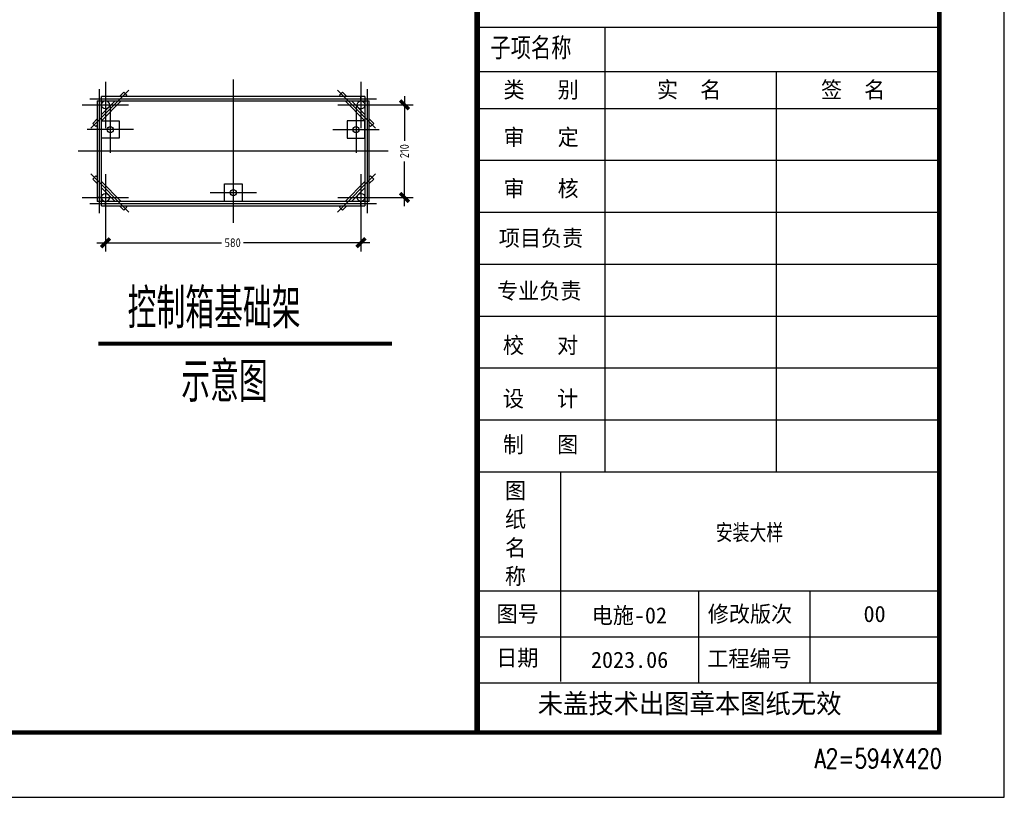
# Model space of a CAD drawing. Extents: x -345179 to -55199, y 109828 to 309166.
# Tile 16 of 30: x -186442 to -171270, y 260969 to 272958. Entities that reach past the tile are written whole.
import ezdxf
from ezdxf.enums import TextEntityAlignment as Align

# ---------------------------------------------------------------- set-up
doc = ezdxf.new("R2010")
doc.units = 0
doc.header["$LTSCALE"] = 1000
doc.header["$MEASUREMENT"] = 0
doc.linetypes.add('ACAD_ISO04W100', pattern=[30.5, 24, -3, 0.5, -3])
doc.layers.get('0').update_dxf_attribs({"color": 252})
doc.layers.add('图框', color=103, linetype='Continuous')
doc.layers.add('路灯', color=7, linetype='Continuous')
doc.styles.add('_TEL_DIM', font='SIMPLEX.shx', dxfattribs={"width": 0.6, "height": 3.5, "bigfont": 'HZTXT.shx'})
doc.styles.get("Standard").update_dxf_attribs({"font": 'gbenor.shx', "bigfont": 'gbcbig.shx'})
doc.styles.add('ZSRTXT', font='txt.shx', dxfattribs={"width": 0.75, "bigfont": 'zsrtxt.shx'})
doc.styles.add('图框', font='txt', dxfattribs={"width": 0.8})

# ---------------------------------------------------------------- blocks, each defined once
blk = doc.blocks.new('_ArchTick')
at = {"color": 0, "linetype": 'ByBlock', "const_width": 0.4}
blk.add_lwpolyline([(-0.5, -0.5), (0.5, 0.5)], dxfattribs=at)
blk = doc.blocks.new('ZJQY-A2')
at = {"layer": '图框'}
for p, q in [((58400, 1000), (58400, 41000)), ((58400, 11871), (51278, 11871)), ((53245, 11871), (53245, 5018)), ((51278, 11188), (58400, 11188)), ((55882, 11188), (55882, 5018)), ((51278, 10622), (58400, 10622)), ((51278, 9822), (58400, 9822)), ((51278, 9021), (58400, 9021)), ((51278, 8220), (58400, 8220)), ((51278, 7420), (58400, 7420)), ((51278, 6619), (58400, 6619)), ((51278, 5818), (58400, 5818)), ((51278, 5018), (58400, 5018)), ((52562, 5018), (52562, 1786)), ((51278, 3181), (58400, 3181)), ((54690, 3181), (54690, 1767)), ((56403, 3181), (56403, 1767)), ((51278, 2473), (58400, 2473)), ((51278, 1767), (58400, 1767)), ((2500, 1000), (58400, 1000))]:
    blk.add_line(p, q, dxfattribs=at)
at = {"layer": '图框', "flags": 128}
blk.add_lwpolyline([(0, 0), (59400, 0), (59400, 42000), (0, 42000), (0, 0)], dxfattribs=at)
at = {"layer": '图框', "const_width": 70}
blk.add_lwpolyline([(58400, 41000), (2500, 41000), (2500, 1000), (58400, 1000)], close=True, dxfattribs=at)
at = {"layer": '图框', "const_width": 90.5}
blk.add_lwpolyline([(51278, 41000), (51278, 1000)], dxfattribs=at)
at = {"layer": '图框', "style": '图框', "width": 0.8}
blk.add_text('子项名称', height=300, dxfattribs=at).set_placement((51482, 11409))
at = {"layer": '图框', "style": '图框'}
for s, height, p in [('类   别', 250, (51682, 10784)), ('实  名', 250, (54048, 10784)), ('签  名', 250, (56575, 10784)), ('审   定', 250, (51682, 10053)), ('审   核', 250, (51682, 9261)), ('项目负责', 250, (51610, 8498)), ('专业负责', 250, (51583, 7683)), ('校   对', 250, (51674, 6845)), ('设   计', 250, (51674, 6022)), ('制   图', 250, (51674, 5314)), ('图', 250, (51705, 4604)), ('纸', 250, (51705, 4164)), ('名', 250, (51705, 3724)), ('称', 250, (51705, 3284)), ('图号', 250, (51575, 2702)), ('修改版次', 250, (54831, 2702)), ('日期', 250, (51571, 2026)), ('工程编号', 250, (54824, 2014)), ('未盖技术出图章本图纸无效', 300, (52210, 1296))]:
    blk.add_text(s, height=height, dxfattribs=at).set_placement(p)
at = {"layer": '图框', "style": 'ZSRTXT', "width": 0.75}
blk.add_text('A2=594X420', height=300, dxfattribs=at).set_placement((58441, 449), align=Align.RIGHT)
at = {"layer": '图框', "style": '图框', "width": 0.8}
for tag, p in [('项目负责', (5500, 39800)), ('专业负责', (5500, 39000)), ('设计', (5500, 38200))]:
    blk.add_attdef(tag, text='', height=250, dxfattribs=at).set_placement(p, align=Align.MIDDLE)
for tag, p, height in [('合作单位_001', (53809, 16006), 260), ('建设单位_001', (53809, 13737), 260), ('工程名称_001', (53816, 12136), 260), ('图名_001', (54824, 3959), 250)]:
    blk.add_attdef(tag, p, '', height=height, dxfattribs=at)
blk.add_attdef('子项名称', text='', height=260, dxfattribs=at).set_placement((55822, 11529), align=Align.MIDDLE_CENTER)
at = {"layer": '图框', "style": '图框'}
for tag, p in [('审定', (54563, 10222)), ('审核', (54563, 9421)), ('项目负责', (54563, 8621)), ('专业负责', (54563, 7820)), ('校对', (54563, 7019)), ('设计', (54563, 6219)), ('制图', (54563, 5418)), ('图号', (53622, 2805)), ('版本号', (57401, 2827)), ('日期', (53626, 2120)), ('工程编号', (57401, 2139))]:
    blk.add_attdef(tag, text='', height=250, dxfattribs=at).set_placement(p, align=Align.MIDDLE_CENTER)

msp = doc.modelspace()

# ---------------------------------------------------------------- linework, layer by layer
at = {"color": 10}
for p, q in [((-181183, 271708), (-181183, 271773)), ((-181122, 271644), (-181055, 271644)), ((-185182, 270218), (-185249, 270218)), ((-181122, 270218), (-181055, 270218)), ((-185120, 270089), (-185120, 270157))]:
    msp.add_line(p, q, dxfattribs=at)
at = {"color": 3}
for p, q in [((-180513, 271779), (-180513, 271091)), ((-180826, 271644), (-180377, 271644)), ((-180513, 270082), (-180513, 270771)), ((-180826, 270218), (-180377, 270218)), ((-185120, 269861), (-185120, 269384)), ((-181183, 269861), (-181183, 269384)), ((-185256, 269519), (-183331, 269519)), ((-181048, 269519), (-182991, 269519))]:
    msp.add_line(p, q, dxfattribs=at)
at = {"color": 1}
msp.add_line((-181183, 270089), (-181183, 270157), dxfattribs=at)
for points in [[(-185182, 270089), (-185182, 271773)], [(-181122, 271773), (-185182, 271773)], [(-184809, 271773), (-184789, 271792), (-184837, 271840), (-184905, 271773)], [(-181399, 271773), (-181467, 271840), (-181515, 271792), (-181495, 271773)], [(-181122, 271773), (-181122, 270089)], [(-185249, 271705), (-185249, 270157)], [(-185249, 271705), (-181055, 271705)], [(-185182, 271400), (-184877, 271705)], [(-184973, 271705), (-185182, 271496)], [(-181427, 271705), (-181122, 271400)], [(-181122, 271496), (-181331, 271705)], [(-181055, 270157), (-181055, 271705)], [(-185249, 271428), (-185317, 271360), (-185269, 271312), (-185249, 271332)], [(-181055, 271332), (-181035, 271312), (-180987, 271360), (-181055, 271428)], [(-185249, 270529), (-185269, 270549), (-185317, 270501), (-185249, 270433)], [(-181055, 270433), (-180987, 270501), (-181035, 270549), (-181055, 270529)], [(-184877, 270157), (-185182, 270462)], [(-185182, 270366), (-184973, 270157)], [(-181122, 270462), (-181427, 270157)], [(-181331, 270157), (-181122, 270366)], [(-181055, 270157), (-185249, 270157)], [(-185182, 270089), (-181122, 270089)], [(-184905, 270089), (-184837, 270021), (-184789, 270069), (-184809, 270089)], [(-181495, 270089), (-181515, 270069), (-181467, 270021), (-181399, 270089)]]:
    msp.add_lwpolyline(points)
for points in [[(-184910, 271129), (-185182, 271129), (-185182, 271400), (-184910, 271400)], [(-181394, 271129), (-181122, 271129), (-181122, 271400), (-181394, 271400)], [(-183016, 270157), (-183288, 270157), (-183288, 270429), (-183016, 270429)]]:
    msp.add_lwpolyline(points, close=True)
for centre, radius in [((-185120, 271644), 61.1), ((-181183, 271644), 61.1), ((-185046, 271264), 47.5), ((-181258, 271264), 47.5), ((-185120, 270218), 61.1), ((-183152, 270293), 47.5), ((-181183, 270218), 61.1)]:
    msp.add_circle(centre, radius)
at = {"layer": '路灯', "color": 7, "linetype": 'ACAD_ISO04W100', "ltscale": 0.5}
for p, q in [((-183152, 272034), (-183152, 269828)), ((-185215, 271886), (-185215, 269976)), ((-185120, 272001), (-185120, 271286)), ((-185478, 271644), (-184763, 271644)), ((-185046, 271622), (-185046, 270907)), ((-184688, 271264), (-185403, 271264)), ((-185120, 270576), (-185120, 269861)), ((-185478, 270218), (-184763, 270218)), ((-183509, 270293), (-182795, 270293))]:
    msp.add_line(p, q, dxfattribs=at)
at = {"layer": '路灯', "color": 1, "linetype": 'ACAD_ISO04W100', "ltscale": 0.5}
for p, q in [((-181183, 272001), (-181183, 271286)), ((-181088, 271886), (-181088, 269976)), ((-181541, 271644), (-180826, 271644)), ((-181258, 271622), (-181258, 270907)), ((-181616, 271264), (-180901, 271264)), ((-181183, 270576), (-181183, 269861)), ((-181541, 270218), (-180826, 270218))]:
    msp.add_line(p, q, dxfattribs=at)
at = {"layer": '路灯', "color": 7, "linetype": 'ACAD_ISO04W100', "ltscale": 0.8}
for p, q in [((-185359, 271739), (-180945, 271739)), ((-180762, 270931), (-185542, 270931)), ((-185359, 270123), (-180945, 270123))]:
    msp.add_line(p, q, dxfattribs=at)
at = {"layer": '路灯', "color": 7}
msp.add_line((-185249, 271705), (-185182, 271705), dxfattribs=at)
at = {"layer": '路灯', "color": 7, "linetype": 'ACAD_ISO04W100', "ltscale": 0.5}
for points in [[(-184760, 271870), (-185347, 271283)], [(-184760, 269992), (-185347, 270579)]]:
    msp.add_lwpolyline(points, dxfattribs=at)
at = {"layer": '路灯', "color": 1, "linetype": 'ACAD_ISO04W100', "ltscale": 0.5}
for points in [[(-181544, 271870), (-180957, 271283)], [(-181544, 269992), (-180957, 270579)]]:
    msp.add_lwpolyline(points, dxfattribs=at)
at = {"layer": '路灯', "color": 3, "const_width": 64.1}
msp.add_lwpolyline([(-185230, 267964), (-180705, 267964)], dxfattribs=at)

# ---------------------------------------------------------------- block references
ref = msp.add_blockref('ZJQY-A2', (-230670, 260969))
ref.add_attrib('图名_001', '安装大样', (-175717, 264929), dxfattribs={"layer": '图框', "height": 250, "style": '图框', "width": 0.8})
ref.add_attrib('图号', '电施-02', dxfattribs={"layer": '图框', "height": 250, "style": '图框'}).set_placement((-177048, 263774), align=Align.MIDDLE_CENTER)
ref.add_attrib('日期', '2023.06', dxfattribs={"layer": '图框', "height": 250, "style": '图框'}).set_placement((-177044, 263089), align=Align.MIDDLE_CENTER)
ref.add_attrib('版本号', '00', dxfattribs={"layer": '图框', "height": 250, "style": '图框'}).set_placement((-173269, 263796), align=Align.MIDDLE_CENTER)
at = {"color": 3, "yscale": 135.7575757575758}
for p, xscale, zscale, rotation in [((-180513, 271644), 135.7575645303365, 135.7575767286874, 89.99992766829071), ((-180513, 270218), 135.7575645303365, 135.7575767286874, 269.9999276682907), ((-185120, 269519), 135.757576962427, 135.7575736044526, 180.0012351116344), ((-181183, 269519), 135.757576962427, 135.7575736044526, 0.001235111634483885)]:
    msp.add_blockref('_ArchTick', p, dxfattribs=dict(at, xscale=xscale, zscale=zscale, rotation=rotation))

# ---------------------------------------------------------------- texts
at = {"color": 3, "char_height": 135.8, "attachment_point": 5}
for s, insert, rotation in [('\\A1;210', (-180513, 270931), 89.9999), ('\\A1;580', (-183161, 269519), 0.0012)]:
    msp.add_mtext(s, dxfattribs=dict(at, insert=insert, rotation=rotation))
at = {"color": 2, "char_height": 543.03, "width": 28733.19, "attachment_point": 1, "style": '_TEL_DIM'}
for s, insert in [('{\\fSimSun|b0|i0|c134|p2;控制箱基础架}', (-184779, 268800)), ('{\\fSimSun|b0|i0|c134|p2;示意图}', (-183952, 267667))]:
    msp.add_mtext(s, dxfattribs=dict(at, insert=insert))

doc.saveas('drawing.dxf')
